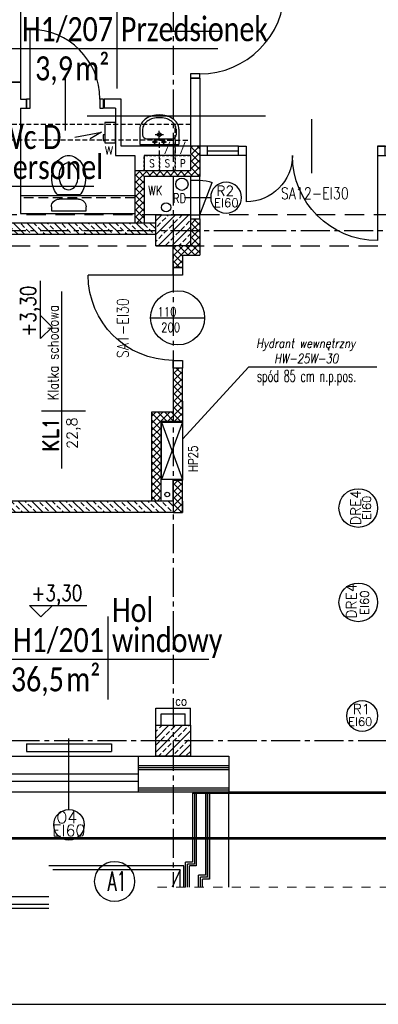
# Model space of a CAD drawing. Header units: millimetres. Extents: x 20447 to 23253, y -8211 to -4238.
# Tile 2 of 22: x 21344 to 21808, y -8146 to -6873. Entities that reach past the tile are written whole.
import ezdxf
from ezdxf.enums import TextEntityAlignment as Align

# ---------------------------------------------------------------- set-up
doc = ezdxf.new("R2010")
doc.units = ezdxf.units.MM
for name, pattern in [('CENTER2', [1.125, 0.75, -0.125, 0.125, -0.125]), ('DASHED', [0.75, 0.5, -0.25]), ('HIDDEN', [0.375, 0.25, -0.125]), ('HIDDEN2', [0.1875, 0.125, -0.0625]), ('Przerywana', [24, 12, -12])]:
    doc.linetypes.add(name, pattern=pattern)
doc.layers.add('__zakres', color=10, linetype='Continuous', lineweight=35)
doc.layers.add('ŚCIANY_STARE', color=250, linetype='Continuous', lineweight=25)
for name, color, linetype in [('_A_metki', 19, 'Continuous'), ('DACH', 7, 'Continuous'), ('DOCIEPLENIE', 8, 'Continuous'), ('DRZWIOPIS', 250, 'Continuous'), ('DYLATACJE', 1, 'Continuous'), ('GRAWITACJE', 1, 'HIDDEN2'), ('KRESKOWANIE', 250, 'Continuous'), ('ML-grzejniki', 3, 'Continuous'), ('NAZWY_POM_', 7, 'Continuous'), ('NAZWY_POM_ARCHITEKTURA', 7, 'Continuous'), ('OKNA', 250, 'Continuous'), ('OKNA_OPIS', 7, 'Continuous'), ('OPISY_ARCHITEKTURA', 7, 'Continuous'), ('OSIE', 1, 'CENTER2'), ('PODCIAGI', 251, 'DASHED'), ('s-piony c.o', 1, 'Continuous'), ('SANITARNE', 3, 'Continuous'), ('SCIANY_WEWNETRZNE', 5, 'Continuous'), ('SCIANY_ZEWNETRZNE', 5, 'Continuous'), ('SCIANY_ZEWNĘTRZNE', 5, 'Continuous'), ('SCIANY_ŻELBETOWE', 250, 'Continuous'), ('SLUPY', 250, 'Continuous'), ('SLUSARKA_PPOZ', 7, 'Continuous'), ('SLUSARKA_PPOZ_OPIS', 7, 'Continuous'), ('STOLDRZWI', 7, 'Continuous'), ('TABELKA', 7, 'Continuous'), ('TEKST', 6, 'Continuous'), ('wentylatorki', 3, 'Continuous'), ('WIDOK', 250, 'Continuous'), ('WODKAN', 3, 'Continuous'), ('ściany_p.pożar_kresk', 1, 'Continuous')]:
    doc.layers.add(name, color=color, linetype=linetype)
doc.styles.add('MM', font='calibri.ttf', dxfattribs={"width": 0.6, "height": 15})
doc.styles.add('ROMAND', font='romand', dxfattribs={"height": 20})
doc.styles.add('ROMANS', font='ROMANS.shx', dxfattribs={"width": 0.6})
doc.linetypes.add('OGRODZENIE1', pattern='A,0.25,-0.1,[133,ltypeshp.shx,S=0.1,R=0,X=-0.1,Y=0],-0.1,1', length=1.45)
doc.linetypes.add('ZIGZAG', pattern='A,0.0001,-0.2,[131,ltypeshp.shx,S=0.2,R=0,X=-0.2,Y=0],-0.4,[131,ltypeshp.shx,S=0.2,R=180,X=0.2,Y=0],-0.2', length=0.8001)
pattern_1 = [(45, (19900.4064, -14118.922), (-4.490128, 4.490128), []), (135, (19900.4064, -14118.922), (-4.490128, -4.490128), [])]
pattern_2 = [(315, (20665.042, -7897.261), (8.83883, 8.83883), []), (315, (20669.461, -7892.842), (8.83883, 8.83883), [6.25, -3.125])]
pattern_3 = [(45, (19900.4064, -14118.922), (-4.490128, 4.490128), []), (135, (19900.4064, -14118.922), (-4.490128, -4.490128), [])]

# ---------------------------------------------------------------- blocks, each defined once
blk = doc.blocks.new('umywalka_50')
for p, q in [((25.2, 0), (-25.2, 0)), ((-25.2, -20), (-25.2, 0)), ((25.2, -20), (25.2, 0)), ((-21.6, -20), (-21.6, -12.5)), ((16.6, -7.5), (-16.6, -7.5)), ((-2.2, -3.6), (-9.5, -3.6)), ((-5.8, -0.5), (-5.8, -6.5)), ((0, -7.7), (0, -17.6)), ((9.4, -3.6), (2.3, -3.6)), ((5.8, -0.5), (5.8, -6.5)), ((21.6, -20), (21.6, -12.5)), ((-5.3, -12.8), (5.4, -12.8))]:
    blk.add_line(p, q)
for centre, radius in [((-5.8, -3.6), 1.76), ((0, -12.8), 2.4), ((5.8, -3.6), 1.76)]:
    blk.add_circle(centre, radius)
for centre, radius, start, end in [((-16.6, -12.5), 5, 90, 180), ((16.6, -12.5), 5, 0, 90), ((-11.1, -20), 14.1, 180, 212.8258), ((-11.1, -20), 10.5, 180, 212.8258), ((11.1, -20), 10.5, 327.1742, 0), ((11.1, -20), 14.1, 327.1742, 0), ((-5.8, -16.6), 20.4, 212.8258, 237.2956), ((-5.8, -16.6), 16.8, 212.8258, 237.2956), ((-2.3, -11.1), 26.9, 237.2956, 255.1061), ((-2.3, -11.1), 23.3, 237.2956, 255.1061), ((0, -2.5), 35.8, 255.1061, 270), ((0, -2.5), 32.2, 255.1061, 270), ((0, -2.5), 32.2, 270, 284.8939), ((0, -2.5), 35.8, 270, 284.8939), ((2.3, -11.1), 23.3, 284.8939, 302.7044), ((2.3, -11.1), 26.9, 284.8939, 302.7044), ((5.8, -16.6), 16.8, 302.7044, 327.1742), ((5.8, -16.6), 20.4, 302.7044, 327.1742)]:
    blk.add_arc(centre, radius, start, end)
blk = doc.blocks.new('OKNO_SCIANA_1X1')
for p, q in [((0.5, 1.5), (0.5, -0.5)), ((0, 1), (1, 1)), ((0, 0.7), (1, 0.7)), ((0, 0.5), (1, 0.5)), ((0, 0), (1, 0))]:
    blk.add_line(p, q)
blk = doc.blocks.new('NR_POMIESZCZENIA')
for p, q in [((0, 33.1), (0, -38.5)), ((-92.9, 0), (193.2, 0))]:
    blk.add_line(p, q)
at = {"style": 'ROMAND', "width": 0.9}
blk.add_attdef('205', text='', height=25, dxfattribs=at).set_placement((-10.2, 5.6), align=Align.RIGHT)
at = {"style": 'ROMANS', "width": 0.8}
for tag, p, height in [('SEKRETARIAT', (17.4, 5.6), 17), ('TERAKOTA', (16.1, -24.6), 12.5), ('FARBA', (17.6, -44.3), 12.5), ('SUFIT', (18.1, -63.8), 12.5)]:
    blk.add_attdef(tag, p, '', height=height, dxfattribs=at)
at = {"style": 'ROMANS'}
blk.add_attdef('25.50', text='', height=17, rotation=0.9, dxfattribs=at).set_placement((-10.3, -24.7), align=Align.RIGHT)
blk = doc.blocks.new('KOTA_RZUT')
for p, q in [((0, 0), (-15, 15)), ((-15, 15), (59.6, 15)), ((0, 0), (15, 15))]:
    blk.add_line(p, q)
at = {"style": 'ROMANS', "width": 0.8}
blk.add_attdef('POZIOM', text='', height=20, dxfattribs=at).set_placement((20.7, 21), align=Align.CENTER)
blk = doc.blocks.new('SEDES2')
for p, q in [((-22.5, 0), (22.5, 0)), ((-22.5, -5), (-22.5, 0)), ((22.5, 0), (22.5, -5)), ((22.5, 0), (22.5, 0)), ((22.5, 0), (22.5, 0)), ((14.5, -20.4), (-14.6, -20.4)), ((12.5, -15), (-12.5, -15))]:
    blk.add_line(p, q)
for centre, radius, start, end in [((-12.5, -5), 10, 180, 270), ((12.5, -5), 10, 270, 0), ((8.2, -39.7), 29.9, 142.8917, 162.601), ((3.2, -35.9), 23.5, 138.9533, 142.8917), ((-3.3, -35.9), 23.5, 37.1083, 41.0467), ((-8.4, -39.7), 29.9, 17.399, 37.1083), ((16.2, -42.2), 38.3, 162.601, 180), ((-16.4, -42.2), 38.3, 0, 17.399), ((16.2, -42.2), 38.3, 180, 197.399), ((-16.4, -42.2), 38.3, 342.601, 360), ((8.2, -44.7), 29.9, 197.399, 217.1083), ((3.2, -48.6), 23.5, 217.1083, 241.2983), ((-3.3, -48.6), 23.5, 298.7017, 322.8917), ((-8.4, -44.7), 29.9, 322.8917, 342.601), ((-0.1, -54.5), 16.8, 241.2983, 270), ((-0.1, -54.5), 16.8, 270, 298.7017)]:
    blk.add_arc(centre, radius, start, end)
blk.add_ellipse((-0.3, -44.4), major_axis=(0.2, 17.3), ratio=0.720611)
blk = doc.blocks.new('DRZWI_D18W_110')
for p, q in [((5, 12), (5, 122)), ((60, 40.8), (60, -28.8))]:
    blk.add_line(p, q)
for points in [[(0, 0), (5, 0), (5, 12), (0, 12)], [(115, 0), (120, 0), (120, 12), (115, 12)]]:
    blk.add_lwpolyline(points, close=True)
blk.add_arc((5, 12), 110, 0, 90)
blk = doc.blocks.new('R2')
at = {"layer": 'DRZWIOPIS'}
blk.add_circle((-27.5, -34.1), 20, dxfattribs=at)
at = {"layer": 'STOLDRZWI'}
for p, q in [((-27.5, 19.8), (-27.5, -14.1)), ((-50, 12), (-50, 0)), ((-5, 0), (-47, -16.1)), ((-5, 12), (-5, 0))]:
    blk.add_line(p, q, dxfattribs=at)
blk.add_lwpolyline([(-55, 12), (0, 12), (0, 0), (-55, 0)], close=True, dxfattribs=at)
blk.add_arc((-5, 0), 45, 179.9982, 200.9717, dxfattribs=at)
at = {"style": 'ROMANS', "flags": 1}
blk.add_attdef('OPIS', (-27.5, -14.1), '', height=10, dxfattribs=at)
at = {"layer": 'DRZWIOPIS', "style": 'ROMAND'}
blk.add_attdef('SYMBOL', text='', height=13, dxfattribs=at).set_placement((-29, -33.7, -2.7), align=Align.MIDDLE)
blk = doc.blocks.new('DP110')
for p, q in [((10, 12), (10, 122)), ((65, 40.8), (65, -28.8))]:
    blk.add_line(p, q)
for points in [[(0, 0), (10, 0), (10, 12), (0, 12)], [(120, 0), (130, 0), (130, 12), (120, 12)]]:
    blk.add_lwpolyline(points, close=True)
blk.add_arc((10, 12), 110, 0, 90)
blk = doc.blocks.new('DP170')
for p, q in [((12, 180), (72, 180)), ((34.8, 95), (-34.8, 95)), ((12, 10), (122, 10))]:
    blk.add_line(p, q)
for points in [[(0, 190), (0, 180), (12, 180), (12, 190)], [(0, 0), (0, 10), (12, 10), (12, 0)]]:
    blk.add_lwpolyline(points, close=True)
for centre, radius, start, end in [((12, 180), 60, 270, 0), ((12, 10), 110, 0.0018, 90.0018)]:
    blk.add_arc(centre, radius, start, end)
blk = doc.blocks.new('A$C4D6E149D')
at = {"layer": 'wentylatorki', "linetype": 'Continuous'}
for p, q in [((16, 2), (16, 0)), ((16, 0), (24, 0)), ((24, 2), (24, 0))]:
    blk.add_line(p, q, dxfattribs=at)
blk.add_lwpolyline([(0, 2), (26.5, 2), (26.5, 16), (0, 16)], close=True, dxfattribs=at)
blk = doc.blocks.new('*U1666')
at = {"layer": '_A_metki', "color": 1}
for points in [[(50, 21.37), (50, -20)], [(-5.26, 0), (100.46, 0)]]:
    blk.add_lwpolyline(points, dxfattribs=at)
at = {"layer": '_A_metki', "insert": (46.18, -4), "char_height": 12, "width": 19.7618, "attachment_point": 3, "line_spacing_factor": 0.8, "style": 'MM'}
blk.add_mtext('{\\W0.8;m²}', dxfattribs=at)
at = {"layer": '_A_metki', "style": 'MM', "width": 0.8}
for tag, p in [('NAZWA 1', (52, 15)), ('NAZWA 2', (52, 0))]:
    blk.add_attdef(tag, text='', height=12, dxfattribs=at).set_placement(p, align=Align.BOTTOM_LEFT)
for tag, p in [('nr pom.', (48, 0)), ('POW', (24.18, -21.08))]:
    blk.add_attdef(tag, text='', height=12, dxfattribs=at).set_placement(p, align=Align.BOTTOM_RIGHT)
blk.add_attdef('POW.', text='', height=12, dxfattribs=at).set_placement((28, -4), align=Align.TOP_RIGHT)
at = {"layer": '_A_metki', "style": 'MM', "oblique": 15, "width": 0.8}
blk.add_attdef('posadzka', text='', height=12, dxfattribs=at).set_placement((52, -4), align=Align.TOP_LEFT)
blk = doc.blocks.new('SZACHT')
for p, q in [((0, 0), (0, 20)), ((0, 20), (20, 20)), ((20, 20), (20, 0)), ((20, 0), (0, 0))]:
    blk.add_line(p, q)
at = {"style": 'ROMANS', "width": 0.8}
blk.add_attdef('5', text='', height=10, dxfattribs=at).set_placement((10, 9.9), align=Align.MIDDLE)
blk = doc.blocks.new('SZACHT_SUFIT')
at = {"linetype": 'HIDDEN', "ltscale": 26.5}
for p, q in [((0, 0), (0, 20)), ((0, 20), (20, 20)), ((20, 20), (20, 0)), ((20, 0), (0, 0))]:
    blk.add_line(p, q, dxfattribs=at)
at = {"style": 'ROMANS', "width": 0.8}
blk.add_attdef('5', text='', height=10, dxfattribs=at).set_placement((10, 9.9), align=Align.MIDDLE)
blk = doc.blocks.new('DRZWI_D11W_90')
for p, q in [((5, 12), (5, 102)), ((50, 40.8), (50, -28.8))]:
    blk.add_line(p, q)
for points in [[(0, 0), (5, 0), (5, 12), (0, 12)], [(95, 0), (100, 0), (100, 12), (95, 12)]]:
    blk.add_lwpolyline(points, close=True)
blk.add_arc((5, 12), 90, 0, 90)

msp = doc.modelspace()

# ---------------------------------------------------------------- hatches: boundary and pattern name
at = {"layer": 'KRESKOWANIE'}
h = msp.add_hatch(dxfattribs=at)
h.set_pattern_fill('BRASS', color=256, scale=50, angle=45, style=0)
h.set_pattern_definition([(45, (38061.459, -8976.495), (-8.838835, 8.838835), []), (45, (38057.04, -8972.075), (-8.838835, 8.838835), [6.25, -3.125])])
h.paths.add_polyline_path([(21542.5, -7125.5), (21520, -7125.5), (21520, -7145.5), (21542.5, -7145.5)])
h.paths.add_polyline_path([(21565, -7125.5), (21542.5, -7125.5), (21542.5, -7145.5), (21565, -7145.5)])
h.paths.add_polyline_path([(21565, -7145.5), (21542.5, -7145.5), (21542.5, -7165.5), (21565, -7165.5)])
h.paths.add_polyline_path([(21542.5, -7145.5), (21520, -7145.5), (21520, -7165.5), (21542.5, -7165.5)])
h = msp.add_hatch(dxfattribs=at)
h.set_pattern_fill('BRASS', color=256, scale=50, angle=315, style=0)
h.set_pattern_definition(pattern_2)
h.paths.add_polyline_path([(21412.5, -7145.5), (21412.5, -7135.5), (21042.5, -7135.5), (21042.5, -7145.5)])
h.paths.add_polyline_path([(21520, -7145.5), (21520, -7135.5), (21412.5, -7135.5), (21412.5, -7145.5)])
h.paths.add_polyline_path([(21520, -7150.5), (21520, -7145.5), (21412.5, -7145.5), (21412.5, -7150.5)])
h.paths.add_polyline_path([(21412.5, -7150.5), (21412.5, -7145.5), (21042.5, -7145.5), (21042.5, -7150.5)])
h.paths.add_polyline_path([(21042.5, -7150.5), (21042.5, -7145.5), (20957.5, -7145.5), (20957.5, -7150.5)])
h.paths.add_polyline_path([(21042.5, -7145.5), (21042.5, -7135.5), (20957.5, -7135.5), (20957.5, -7145.5)])
h.paths.add_polyline_path([(20905, -7135.5), (20905, -7145.5), (20957.5, -7145.5), (20957.5, -7135.5)])
h.paths.add_polyline_path([(20957.5, -7150.5), (20957.5, -7145.5), (20905, -7145.5), (20905, -7150.5)])
h = msp.add_hatch(dxfattribs=at)
h.set_pattern_fill('BRASS', color=256, scale=50, angle=315, style=0)
h.set_pattern_definition(pattern_2)
h.paths.add_polyline_path([(20882.5, -7495.5), (20882.5, -7510.5), (21542.5, -7510.5), (21542.5, -7495.5)])
h = msp.add_hatch(dxfattribs=at)
h.set_pattern_fill('BRASS', color=254, scale=50, angle=45, style=0)
h.set_pattern_definition([(45, (20665.042, -7897.261), (-8.83883, 8.83883), []), (45, (20660.622, -7892.842), (-8.83883, 8.83883), [6.25, -3.125])])
h.paths.add_polyline_path([(21542.5, -7785.5), (21520, -7785.5), (21520, -7805.5), (21542.5, -7805.5)])
h.paths.add_polyline_path([(21565, -7785.5), (21542.5, -7785.5), (21542.5, -7805.5), (21565, -7805.5)])
h.paths.add_polyline_path([(21565, -7805.5), (21542.5, -7805.5), (21542.5, -7825.5), (21565, -7825.5)])
h.paths.add_polyline_path([(21542.5, -7805.5), (21520, -7805.5), (21520, -7825.5), (21542.5, -7825.5)])
at = {"layer": 'ściany_p.pożar_kresk', "ltscale": 50}
h = msp.add_hatch(dxfattribs=at)
h.set_pattern_fill('NET', color=256, scale=2, angle=45, style=0)
h.set_pattern_definition(pattern_1)
h.paths.add_polyline_path([(21577, -7048.5), (21577, -7036.5), (21565, -7036.5), (21565, -7038.5, -0.004213), (21565, -7038.6), (21565, -7048.5), (21565, -7048.5), (21565, -7058.4, -0.004213), (21565, -7058.6), (21565, -7068.5), (21555.4, -7068.5, -0.019546), (21554.6, -7068.5), (21545, -7068.5), (21542.5, -7068.5), (21542.5, -7075.5), (21565, -7075.5), (21565, -7075.5), (21577, -7075.5)])
h.paths.add_polyline_path([(21542.5, -7068.5), (21535.4, -7068.5, -0.019546), (21534.6, -7068.5), (21525, -7068.5), (21515.4, -7068.5, -0.019546), (21514.6, -7068.5), (21505, -7068.5), (21493, -7068.5), (21493, -7123.5), (21493, -7125.5), (21505, -7125.5), (21505, -7075.5), (21542.5, -7075.5)])
h.paths.add_polyline_path([(21505, -7125.5), (21493, -7125.5), (21493, -7135.5), (21505, -7135.5)])
h.paths.add_polyline_path([(21554.5, -7177.5), (21577, -7177.5), (21577, -7165.5), (21542.5, -7165.5), (21542.5, -7193.5), (21554.5, -7193.5)])
h.paths.add_polyline_path([(21577, -7145.5), (21565, -7145.5), (21565, -7165.5), (21577, -7165.5)])
h.paths.add_polyline_path([(21577, -7130.5), (21565, -7130.5), (21565, -7145.5), (21577, -7145.5)])
h = msp.add_hatch(dxfattribs=at)
h.set_pattern_fill('NET', color=256, scale=2, angle=45, style=0)
h.set_pattern_definition(pattern_1)
h.paths.add_polyline_path([(21577, -7048.5), (21577, -7036.5), (21565, -7036.5), (21565, -7038.5, -0.004213), (21565, -7038.6), (21565, -7048.5), (21565, -7048.5), (21565, -7058.4, -0.004213), (21565, -7058.6), (21565, -7068.5), (21555.4, -7068.5, -0.019546), (21554.6, -7068.5), (21545, -7068.5), (21542.5, -7068.5), (21542.5, -7075.5), (21565, -7075.5), (21565, -7075.5), (21577, -7075.5)])
h.paths.add_polyline_path([(21542.5, -7068.5), (21535.4, -7068.5, -0.019546), (21534.6, -7068.5), (21525, -7068.5), (21515.4, -7068.5, -0.019546), (21514.6, -7068.5), (21505, -7068.5), (21493, -7068.5), (21493, -7123.5), (21493, -7125.5), (21505, -7125.5), (21505, -7075.5), (21542.5, -7075.5)])
h.paths.add_polyline_path([(21505, -7125.5), (21493, -7125.5), (21493, -7135.5), (21505, -7135.5)])
h.paths.add_polyline_path([(21554.5, -7177.5), (21577, -7177.5), (21577, -7165.5), (21542.5, -7165.5), (21542.5, -7193.5), (21554.5, -7193.5)])
h.paths.add_polyline_path([(21577, -7145.5), (21565, -7145.5), (21565, -7165.5), (21577, -7165.5)])
h.paths.add_polyline_path([(21577, -7130.5), (21565, -7130.5), (21565, -7145.5), (21577, -7145.5)])
h = msp.add_hatch(dxfattribs=at)
h.set_pattern_fill('NET', color=256, scale=2, angle=45, style=0)
h.set_pattern_definition(pattern_3)
h.paths.add_polyline_path([(21577, -7048.5), (21577, -7036.5), (21565, -7036.5), (21565, -7038.5, -0.004213), (21565, -7038.6), (21565, -7048.5), (21565, -7048.5), (21565, -7058.4, -0.004213), (21565, -7058.6), (21565, -7068.5), (21555.4, -7068.5, -0.019546), (21554.6, -7068.5), (21545, -7068.5), (21542.5, -7068.5), (21542.5, -7075.5), (21565, -7075.5), (21565, -7075.5), (21577, -7075.5)])
h.paths.add_polyline_path([(21542.5, -7068.5), (21535.4, -7068.5, -0.019546), (21534.6, -7068.5), (21525, -7068.5), (21515.4, -7068.5, -0.019546), (21514.6, -7068.5), (21505, -7068.5), (21493, -7068.5), (21493, -7123.5), (21493, -7125.5), (21505, -7125.5), (21505, -7075.5), (21542.5, -7075.5)])
h.paths.add_polyline_path([(21505, -7125.5), (21493, -7125.5), (21493, -7135.5), (21505, -7135.5)])
h.paths.add_polyline_path([(21554.5, -7177.5), (21577, -7177.5), (21577, -7165.5), (21542.5, -7165.5), (21542.5, -7193.5), (21554.5, -7193.5)])
h.paths.add_polyline_path([(21577, -7145.5), (21565, -7145.5), (21565, -7165.5), (21577, -7165.5)])
h.paths.add_polyline_path([(21577, -7130.5), (21565, -7130.5), (21565, -7145.5), (21577, -7145.5)])
h = msp.add_hatch(dxfattribs=at)
h.set_pattern_fill('NET', color=256, scale=2, angle=45, style=0)
h.set_pattern_definition(pattern_1)
h.paths.add_polyline_path([(21554.5, -7323.5), (21542.5, -7323.5), (21542.5, -7380.5), (21542.5, -7392.5), (21554.5, -7392.5), (21554.5, -7366.5)])
h.paths.add_polyline_path([(21542.5, -7380.5), (21514.5, -7380.5), (21514.5, -7495.5), (21526.5, -7495.5), (21526.5, -7392.5), (21542.5, -7392.5)])
h.paths.add_polyline_path([(21554.5, -7468.5), (21542.5, -7468.5), (21542.5, -7495.5), (21542.5, -7510.5), (21554.5, -7510.5), (21554.5, -7495.5), (21554.5, -7495.5)])
h = msp.add_hatch(dxfattribs=at)
h.set_pattern_fill('NET', color=256, scale=2, angle=45, style=0)
h.set_pattern_definition(pattern_1)
h.paths.add_polyline_path([(21554.5, -7323.5), (21542.5, -7323.5), (21542.5, -7380.5), (21542.5, -7392.5), (21554.5, -7392.5), (21554.5, -7366.5)])
h.paths.add_polyline_path([(21542.5, -7380.5), (21514.5, -7380.5), (21514.5, -7495.5), (21526.5, -7495.5), (21526.5, -7392.5), (21542.5, -7392.5)])
h.paths.add_polyline_path([(21554.5, -7468.5), (21542.5, -7468.5), (21542.5, -7495.5), (21542.5, -7510.5), (21554.5, -7510.5), (21554.5, -7495.5), (21554.5, -7495.5)])
h = msp.add_hatch(dxfattribs=at)
h.set_pattern_fill('NET', color=256, scale=2, angle=45, style=0)
h.set_pattern_definition(pattern_3)
h.paths.add_polyline_path([(21554.5, -7323.5), (21542.5, -7323.5), (21542.5, -7380.5), (21542.5, -7392.5), (21554.5, -7392.5), (21554.5, -7366.5)])
h.paths.add_polyline_path([(21542.5, -7380.5), (21514.5, -7380.5), (21514.5, -7495.5), (21526.5, -7495.5), (21526.5, -7392.5), (21542.5, -7392.5)])
h.paths.add_polyline_path([(21554.5, -7468.5), (21542.5, -7468.5), (21542.5, -7495.5), (21542.5, -7510.5), (21554.5, -7510.5), (21554.5, -7495.5), (21554.5, -7495.5)])

# ---------------------------------------------------------------- linework, layer by layer
at = {"layer": '__zakres', "linetype": 'OGRODZENIE1', "lineweight": 53, "ltscale": 40}
msp.add_lwpolyline([(20698.6, -4354), (21918.7, -4344.4), (21912.5, -5443), (22388.9, -5450.1), (22388.9, -5862), (22577.5, -5862), (22577.5, -6180.2), (22433.5, -6180.2), (22433.5, -6436.3), (22810.2, -6436.3), (22810.2, -7932.1), (20698.6, -7932.1), (20698.6, -4354)], dxfattribs=at)
at = {"layer": 'DACH', "color": 9}
for p, q in [((21556.5, -7967.5), (21381.5, -7967.5)), ((21551.5, -7972.5), (21386.5, -7972.5)), ((21551.5, -7972.5), (21541.1, -7995.1)), ((21551.5, -7995.1), (21551.5, -7972.5)), ((21381.5, -8007.5), (21154, -8007.5)), ((21381.5, -8017.5), (21181.5, -8017.5)), ((21381.5, -8022.5), (21181.5, -8022.5))]:
    msp.add_line(p, q, dxfattribs=at)
at = {"layer": 'DACH', "color": 1, "linetype": 'Continuous', "ltscale": 50}
msp.add_line((21556.5, -7995.1), (21556.5, -7967.5), dxfattribs=at)
at = {"layer": 'DOCIEPLENIE'}
for p, q in [((21497.5, -7837.5), (21614.5, -7837.5)), ((21497.5, -7842.5), (21614.5, -7842.5)), ((21497.5, -7871.5), (21614.5, -7871.4)), ((21567.5, -7873.5), (21589.5, -7873.5)), ((21567.5, -7873.5), (21567.5, -7962.5)), ((21572.5, -7873.5), (21572.5, -7967.5)), ((21584.5, -7873.5), (21584.5, -7979.5)), ((21584.5, -7873.5), (21584.5, -7979.5)), ((21584.5, -7873.5), (21584.5, -7979.5)), ((21589.5, -7984.5), (21589.5, -7873.5)), ((21589.5, -7873.5), (21589.5, -7984.5)), ((21589.5, -7873.5), (21589.5, -7984.5)), ((21567.5, -7962.5), (21558.5, -7962.5)), ((21558.5, -7995.1), (21558.5, -7962.5)), ((21572.5, -7967.5), (21563.5, -7967.5)), ((21584.5, -7979.5), (21575.5, -7979.5)), ((21584.5, -7979.5), (21575.5, -7979.5)), ((21575.5, -7995.1), (21575.5, -7979.5)), ((21584.5, -7979.5), (21575.5, -7979.5)), ((21575.5, -7995.1), (21575.5, -7979.5)), ((21589.5, -7984.5), (21580.5, -7984.5)), ((21589.5, -7984.5), (21580.5, -7984.5)), ((21580.5, -7995.1), (21580.5, -7984.5)), ((21589.5, -7984.5), (21580.5, -7984.5))]:
    msp.add_line(p, q, dxfattribs=at)
at = {"layer": 'DOCIEPLENIE', "linetype": 'ZIGZAG', "ltscale": 5}
for p, q in [((21497.5, -7840), (21614.5, -7840)), ((21497.5, -7869), (21614.5, -7869)), ((21570, -7873.5), (21570, -7965)), ((21587, -7982), (21587, -7873.5)), ((21570, -7965), (21561, -7965)), ((21561, -7995.1), (21561, -7965)), ((21578, -7995.1), (21578, -7982)), ((21587, -7982), (21578, -7982))]:
    msp.add_line(p, q, dxfattribs=at)
at = {"layer": 'DRZWIOPIS'}
for centre, radius in [((21782.3, -7504.5), 25), ((21782.3, -7626.5), 25), ((21787.3, -7773.5), 20)]:
    msp.add_circle(centre, radius, dxfattribs=at)
at = {"layer": 'DYLATACJE', "linetype": 'Continuous', "ltscale": 50}
for p, q in [((21567.5, -7873.5), (21974.5, -7873.5)), ((21614.5, -7871.5), (21880, -7871.5))]:
    msp.add_line(p, q, dxfattribs=at)
at = {"layer": 'GRAWITACJE', "linetype": 'HIDDEN2', "ltscale": 50}
for p, q in [((21565, -7008.5), (21333, -7008.5)), ((21545, -7028.5), (21545, -7008.5)), ((21525, -7028.5), (21333, -7028.5))]:
    msp.add_line(p, q, dxfattribs=at)
at = {"layer": 'GRAWITACJE', "color": 3, "linetype": 'Continuous'}
for p, q in [((21415, -7024.9), (21449.8, -7018.2)), ((21449.8, -7018.2), (21435, -7027.2))]:
    msp.add_line(p, q, dxfattribs=at)
at = {"layer": 'ML-grzejniki', "ltscale": 50}
for p, q in [((21352.5, -7809.4), (21462.5, -7809.4)), ((21352.5, -7809.4), (21352.5, -7819.4)), ((21462.5, -7809.4), (21462.5, -7819.4)), ((21352.5, -7819.4), (21462.5, -7819.4))]:
    msp.add_line(p, q, dxfattribs=at)
at = {"layer": 'NAZWY_POM_ARCHITEKTURA'}
msp.add_line((21662.3, -6997.8), (21431.3, -6997.8), dxfattribs=at)
at = {"layer": 'OKNA_OPIS', "linetype": 'Continuous'}
msp.add_circle((21407.6, -7914.3), 19.8, dxfattribs=at)
at = {"layer": 'OPISY_ARCHITEKTURA', "linetype": 'Continuous'}
msp.add_line((21640.5, -7322.1), (21554.5, -7415.5), dxfattribs=at)
at = {"layer": 'OPISY_ARCHITEKTURA'}
msp.add_line((21640.5, -7322.1), (21806.1, -7322.1), dxfattribs=at)
at = {"layer": 'OPISY_ARCHITEKTURA', "linetype": 'Przerywana', "lineweight": 9}
msp.add_line((21522.3, -7995.1), (22051.7, -7995.1), dxfattribs=at)
at = {"layer": 'OSIE', "ltscale": 50}
for p, q in [((21542.5, -4319.3), (21542.5, -7995.1)), ((21542.5, -4319.3), (21542.5, -7995.1)), ((20526.5, -7145.5), (22719.5, -7145.5)), ((20526.5, -7145.5), (22719.5, -7145.5)), ((22719.5, -7805.5), (20526.5, -7805.5)), ((22719.5, -7805.5), (20526.5, -7805.5))]:
    msp.add_line(p, q, dxfattribs=at)
at = {"layer": 'PODCIAGI', "ltscale": 50}
for p, q in [((22540, -7125.5), (20900.1, -7125.5)), ((20882.5, -7165.5), (21868, -7165.5))]:
    msp.add_line(p, q, dxfattribs=at)
at = {"layer": 'SCIANY_WEWNETRZNE', "ltscale": 50}
for p, q in [((21520, -7785.5), (21520, -7763.5)), ((21520, -7763.5), (21565, -7763.5)), ((21565, -7785.5), (21565, -7763.5)), ((21527, -7770.5), (21558, -7770.5)), ((21527, -7785.5), (21527, -7770.5)), ((21558, -7785.5), (21558, -7770.5))]:
    msp.add_line(p, q, dxfattribs=at)
at = {"layer": 'SCIANY_ZEWNETRZNE'}
for p, q in [((21614.5, -7825.4), (21614.5, -7871.5)), ((21572.5, -7873.5), (21572.5, -7967.5)), ((21614.5, -7995.1), (21614.5, -7873.5)), ((21563.5, -7995.1), (21563.5, -7967.5)), ((21563.5, -7995.1), (21563.5, -7967.5)), ((21572.5, -7967.5), (21563.5, -7967.5)), ((21575.5, -7995.1), (21575.5, -7979.5)), ((21580.5, -7995.1), (21580.5, -7984.5)), ((21580.5, -7995.1), (21580.5, -7984.5))]:
    msp.add_line(p, q, dxfattribs=at)
at = {"layer": 'SCIANY_ZEWNĘTRZNE'}
for p, q in [((21497.5, -7825.5), (21614.5, -7825.4)), ((21497.5, -7871.5), (21497.5, -7825.5)), ((21497.5, -7866.5), (21614.5, -7866.5))]:
    msp.add_line(p, q, dxfattribs=at)
at = {"layer": 'SCIANY_ŻELBETOWE'}
for p, q in [((20905, -7135.5), (21520, -7135.5)), ((20905, -7150.5), (21520, -7150.5)), ((21542.5, -7495.5), (20860, -7495.5)), ((21542.5, -7495.5), (21542.5, -7510.5)), ((21542.5, -7495.5), (21542.5, -7510.5)), ((21542.5, -7495.5), (21542.5, -7510.5)), ((21542.5, -7510.5), (20860, -7510.5))]:
    msp.add_line(p, q, dxfattribs=at)
at = {"layer": 'SLUPY'}
for points in [[(21520, -7125.5), (21565, -7125.5), (21565, -7165.5), (21520, -7165.5)], [(21520, -7785.5), (21565, -7785.5), (21565, -7825.5), (21520, -7825.5)]]:
    msp.add_lwpolyline(points, close=True, dxfattribs=at)
at = {"layer": 'SLUSARKA_PPOZ', "ltscale": 50}
for p, q in [((21627, -7036.5), (21577, -7036.5)), ((21587, -7048.5), (21587, -7036.5)), ((21587, -7042.5), (21627, -7042.5)), ((21807, -7036.5), (21868, -7036.5)), ((21627, -7048.5), (21577, -7048.5)), ((21807, -7048.5), (21868, -7048.5))]:
    msp.add_line(p, q, dxfattribs=at)
at = {"layer": 'SLUSARKA_PPOZ_OPIS'}
msp.add_circle((21548.3, -7258.5), 35, dxfattribs=at)
at = {"layer": 'TABELKA', "ltscale": 25}
msp.add_line((20447, -8146.4), (23217, -8146.4), dxfattribs=at)
at = {"layer": 'TEKST'}
msp.add_circle((21466.7, -7987.5), 25.9, dxfattribs=at)
at = {"layer": 'WIDOK'}
for p, q in [((21493, -7100.5), (21345, -7100.5)), ((21554.5, -7392.5), (21554.5, -7468.5))]:
    msp.add_line(p, q, dxfattribs=at)
at = {"layer": 'WIDOK', "linetype": 'HIDDEN', "ltscale": 50}
msp.add_line((21493, -7103.5), (21345, -7103.5), dxfattribs=at)
at = {"layer": 'WODKAN', "linetype": 'Continuous'}
for p, q in [((21527.5, -7393.5), (21554.5, -7467.5)), ((21554.5, -7393.5), (21527.5, -7467.5))]:
    msp.add_line(p, q, dxfattribs=at)
msp.add_lwpolyline([(21554.5, -7393.5), (21554.5, -7467.5), (21527.5, -7467.5), (21527.5, -7393.5)], close=True, dxfattribs=at)
at = {"layer": 'WODKAN'}
for centre, radius in [((21553.8, -7085.7), 8), ((21533.4, -7115.6), 6), ((21534.9, -7487), 3)]:
    msp.add_circle(centre, radius, dxfattribs=at)
at = {"layer": 'ściany_p.pożar_kresk', "ltscale": 50}
for p, q in [((21577, -7036.5), (21564.8, -7036.5)), ((21577, -7036.5), (21564.8, -7036.5)), ((21577, -7036.5), (21564.8, -7036.5)), ((21505, -7068.5), (21493, -7068.5)), ((21505, -7068.5), (21493, -7068.5)), ((21505, -7068.5), (21493, -7068.5)), ((21493, -7123.5), (21493, -7135.5)), ((21493, -7123.5), (21493, -7135.5)), ((21493, -7123.5), (21493, -7135.5))]:
    msp.add_line(p, q, dxfattribs=at)
at = {"layer": 'ŚCIANY_STARE'}
for p, q in [((21565, -6948.5), (21565, -7036.5)), ((21565, -6948.5), (21577, -6948.5)), ((21577, -6948.5), (21577, -7048.5)), ((21333, -6953.5), (21345, -6953.5)), ((21345, -6953.5), (21345, -6975.5)), ((21345, -6975.5), (21352, -6975.5)), ((21352, -6975.5), (21352, -6987.5)), ((21453, -6975.5), (21453, -6987.5)), ((21475, -6975.5), (21453, -6975.5)), ((21475, -7036.5), (21475, -6975.5)), ((21345, -6987.5), (21345, -7123.5)), ((21345, -6987.5), (21352, -6987.5)), ((21345, -6987.5), (21352, -6987.5)), ((21468, -6987.5), (21453, -6987.5)), ((21468, -6987.5), (21468, -7048.5)), ((21493, -7036.5), (21475, -7036.5)), ((21565, -7036.5), (21493, -7036.5)), ((21468, -7048.5), (21493, -7048.5)), ((21493, -7048.5), (21493, -7123.5)), ((21565, -7048.5), (21505, -7048.5)), ((21505, -7048.5), (21505, -7068.5)), ((21565, -7048.5), (21565, -7068.5)), ((21577, -7048.5), (21577, -7075.5)), ((21565, -7068.5), (21505, -7068.5)), ((21577, -7075.5), (21505, -7075.5)), ((21505, -7075.5), (21505, -7135.5)), ((21345, -7123.5), (21493, -7123.5)), ((21577, -7130.5), (21577, -7177.5)), ((21542.5, -7193.5), (21542.5, -7165.5)), ((21554.5, -7177.5), (21577, -7177.5)), ((21554.5, -7177.5), (21554.5, -7193.5)), ((21554.5, -7177.5), (21577, -7177.5)), ((21554.5, -7193.5), (21542.5, -7193.5)), ((21554.5, -7193.5), (21542.5, -7193.5)), ((21554.5, -7323.5), (21542.5, -7323.5)), ((21554.5, -7323.5), (21542.5, -7323.5)), ((21542.5, -7323.5), (21542.5, -7380.5)), ((21554.5, -7373.5), (21554.5, -7323.5)), ((21554.5, -7366.5), (21554.5, -7392.5)), ((21514.5, -7380.5), (21514.5, -7495.5)), ((21542.5, -7380.5), (21514.5, -7380.5)), ((21526.5, -7392.5), (21526.5, -7495.5)), ((21554.5, -7392.5), (21526.5, -7392.5)), ((21542.5, -7495.5), (21542.5, -7468.5)), ((21542.5, -7468.5), (21554.5, -7468.5)), ((21554.5, -7510.5), (21554.5, -7468.5)), ((21554.5, -7495.5), (21554.5, -7510.5)), ((21554.5, -7495.5), (21554.5, -7510.5)), ((21542.5, -7510.5), (21554.5, -7510.5)), ((21542.5, -7510.5), (21554.5, -7510.5))]:
    msp.add_line(p, q, dxfattribs=at)
msp.add_lwpolyline([(21345, -6953.5), (21333, -6953.5), (21333, -6832.5), (21345, -6832.5), (21345, -6953.5)], dxfattribs=at)

# ---------------------------------------------------------------- block references
at = {"layer": '_A_metki'}
ref = msp.add_blockref('*U1666', (21340.1, -6910), dxfattribs=dict(at, xscale=2.592, yscale=2.592, zscale=2.592))
ref.add_attrib('NAZWA 2', 'Przedsionek', dxfattribs={"height": 31.104, "style": 'MM', "width": 0.8}).set_placement((21474.9, -6910), align=Align.BOTTOM_LEFT)
ref.add_attrib('nr pom.', 'H1/207', dxfattribs={"height": 31.1, "style": 'MM', "width": 0.8}).set_placement((21464.5, -6910), align=Align.BOTTOM_RIGHT)
ref.add_attrib('POW.', '3,9', dxfattribs={"height": 31.1, "style": 'MM', "width": 0.8}).set_placement((21412.7, -6920.3), align=Align.TOP_RIGHT)
ref = msp.add_blockref('*U1666', (21179.6, -7088.4), dxfattribs=dict(at, xscale=2.592, yscale=2.592, zscale=2.592))
ref.add_attrib('NAZWA 2', 'personel', dxfattribs={"height": 31.1, "style": 'MM', "width": 0.8}).set_placement((21314.4, -7088.4), align=Align.BOTTOM_LEFT)
ref.add_attrib('NAZWA 1', 'Wc D', dxfattribs={"height": 31.1, "style": 'MM', "width": 0.8}).set_placement((21314.4, -7049.5), align=Align.BOTTOM_LEFT)
ref.add_attrib('nr pom.', 'H1/208', dxfattribs={"height": 31.1, "style": 'MM', "width": 0.8}).set_placement((21304, -7088.4), align=Align.BOTTOM_RIGHT)
ref.add_attrib('POW.', '1,5', dxfattribs={"height": 31.1, "style": 'MM', "width": 0.8}).set_placement((21252.2, -7098.7), align=Align.TOP_RIGHT)
ref = msp.add_blockref('*U1666', (21328.4, -7700.2), dxfattribs=dict(at, xscale=2.592, yscale=2.592, zscale=2.592))
ref.add_attrib('NAZWA 2', 'windowy', dxfattribs={"height": 31.1, "style": 'MM', "width": 0.8}).set_placement((21463.2, -7700.2), align=Align.BOTTOM_LEFT)
ref.add_attrib('NAZWA 1', 'Hol', dxfattribs={"height": 31.1, "style": 'MM', "width": 0.8}).set_placement((21463.2, -7661.3), align=Align.BOTTOM_LEFT)
ref.add_attrib('nr pom.', 'H1/201', dxfattribs={"height": 31.1, "style": 'MM', "width": 0.8}).set_placement((21452.8, -7700.2), align=Align.BOTTOM_RIGHT)
ref.add_attrib('POW.', '36,5', dxfattribs={"height": 31.1, "style": 'MM', "width": 0.8}).set_placement((21401, -7710.6), align=Align.TOP_RIGHT)
at = {"layer": 'GRAWITACJE', "linetype": 'Continuous'}
for name, p, values in [('SZACHT_SUFIT', (21525, -7048.5), {'5': '/'}), ('SZACHT_SUFIT', (21545, -7048.5), {'5': '/'}), ('SZACHT', (21505, -7068.5), {'5': 'S'}), ('SZACHT', (21525, -7068.5), {'5': 'S'}), ('SZACHT', (21545, -7068.5), {'5': 'P'})]:
    msp.add_blockref(name, p, dxfattribs=at).add_auto_attribs(values)
at = {"layer": 'NAZWY_POM_', "rotation": 90}
msp.add_blockref('KOTA_RZUT', (21385.8, -7270.4), dxfattribs=at).add_auto_attribs({'POZIOM': '+3,30'})
at = {"layer": 'NAZWY_POM_'}
msp.add_blockref('KOTA_RZUT', (21371.3, -7645.4), dxfattribs=at).add_auto_attribs({'POZIOM': '+3,30'})
at = {"layer": 'NAZWY_POM_ARCHITEKTURA', "xscale": 0.8000000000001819, "yscale": 0.8000000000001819, "zscale": 0.8000000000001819, "rotation": 90}
msp.add_blockref('NR_POMIESZCZENIA', (21398.3, -7379), dxfattribs=at).add_auto_attribs({'205': 'KL1', '25.50': '22,8', 'SEKRETARIAT': 'Klatka schodowa'})
at = {"layer": 'OKNA', "xscale": 180, "yscale": -45.98806570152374, "zscale": 180}
msp.add_blockref('OKNO_SCIANA_1X1', (21317.5, -7825.5), dxfattribs=at)
at = {"layer": 'SANITARNE', "rotation": 179.9999999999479}
msp.add_blockref('umywalka_50', (21524.6, -7034.4), dxfattribs=at)
at = {"layer": 'SANITARNE', "xscale": -1, "rotation": 180}
msp.add_blockref('SEDES2', (21407.3, -7119.9), dxfattribs=at)
at = {"layer": 'SLUSARKA_PPOZ', "ltscale": 50, "xscale": -1, "rotation": 90.00333555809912}
msp.add_blockref('DP170', (21817, -7036.5), dxfattribs=at)
at = {"layer": 'SLUSARKA_PPOZ', "xscale": -1, "rotation": 89.99999999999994}
msp.add_blockref('DP110', (21554.5, -7193.5), dxfattribs=at)
at = {"layer": 'STOLDRZWI', "rotation": 270}
msp.add_blockref('DRZWI_D18W_110', (21565, -6828), dxfattribs=at)
at = {"layer": 'STOLDRZWI'}
msp.add_blockref('DRZWI_D11W_90', (21352.5, -6987.5), dxfattribs=at)
at = {"layer": 'STOLDRZWI', "ltscale": 50}
ref = msp.add_blockref('R2', (21577, -7130.5), dxfattribs=dict(at, xscale=-1, rotation=89.99999999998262))
ref.add_attrib('SYMBOL', 'R2', dxfattribs={"layer": 'DRZWIOPIS', "height": 13, "style": 'ROMAND'}).set_placement((21610, -7094.4, -2.7), align=Align.MIDDLE)
at = {"layer": 'wentylatorki', "linetype": 'Continuous', "rotation": 270}
msp.add_blockref('A$C4D6E149D', (21452, -7005.7), dxfattribs=at)
msp.add_blockref('A$C4D6E149D', (21452, -7005.7), dxfattribs=at)

# ---------------------------------------------------------------- texts
at = {"layer": 'DRZWIOPIS', "style": 'ROMAND'}
for p in [(21595.6, -7115.2), (21769, -7786.3)]:
    msp.add_text('EI60', height=11, dxfattribs=at).set_placement(p)
for p in [(21798.7, -7520), (21795.9, -7642.8)]:
    msp.add_text('EI60', height=11, rotation=90, dxfattribs=at).set_placement(p)
for p in [(21778.9, -7504), (21773.3, -7624.8)]:
    msp.add_attdef('DRE4', text='', height=13, rotation=90, dxfattribs=at).set_placement(p, align=Align.MIDDLE_CENTER)
msp.add_attdef('R1', text='', height=13, dxfattribs=at).set_placement((21786.5, -7764.7), align=Align.MIDDLE_CENTER)
at = {"layer": 'OKNA_OPIS', "linetype": 'Continuous', "style": 'ROMAND'}
for s, p in [('O4', (21391.3, -7912.2)), ('EI60', (21385.8, -7929.1))]:
    msp.add_text(s, height=15, dxfattribs=at).set_placement(p)
at = {"layer": 'OPISY_ARCHITEKTURA', "style": 'ROMANS', "oblique": 10, "width": 0.8}
for s, p in [('Hydrant wewnętrzny', (21650, -7291.4)), ('HW-25W-30', (21673.3, -7311.1))]:
    msp.add_text(s, height=12, dxfattribs=at).set_placement(p, align=Align.MIDDLE_LEFT)
at = {"layer": 'OPISY_ARCHITEKTURA', "ltscale": 50, "style": 'ROMANS', "width": 0.6}
msp.add_text('spód 85 cm n.p.pos.', height=15, dxfattribs=at).set_placement((21651.1, -7341.2))
at = {"layer": 's-piony c.o', "ltscale": 50, "style": 'ROMANS', "width": 0.8}
msp.add_text('co', height=12, dxfattribs=at).set_placement((21545.2, -7760))
msp.add_text('co', height=12, dxfattribs=at).set_placement((21545.2, -7760))
msp.add_text('co', height=12, dxfattribs=at).set_placement((21545.2, -7760))
at = {"layer": 'SLUSARKA_PPOZ_OPIS', "ltscale": 50, "width": 0.8}
for s, height, style, p in [('SA12-EI30', 15, 'ROMAND', (21682, -7097.4)), ('110', 12, 'ROMANS', (21522.2, -7250.6)), ('200', 12, 'ROMANS', (21526.9, -7270.9))]:
    msp.add_text(s, height=height, dxfattribs=dict(at, style=style)).set_placement(p, align=Align.MIDDLE_LEFT)
at = {"layer": 'SLUSARKA_PPOZ_OPIS', "ltscale": 50, "style": 'ROMAND', "width": 0.8}
msp.add_text('SA1-EI30', height=15, rotation=90, dxfattribs=at).set_placement((21477.3, -7310.7), align=Align.MIDDLE_LEFT)
at = {"layer": 'TEKST', "style": 'ROMANS', "width": 0.6}
msp.add_text('A1', height=25, dxfattribs=at).set_placement((21457.7, -7999.7))
at = {"layer": 'wentylatorki', "style": 'ROMANS', "width": 0.9}
msp.add_text('w', height=15, dxfattribs=at).set_placement((21453, -7039.6), align=Align.MIDDLE_LEFT)
msp.add_text('w', height=15, dxfattribs=at).set_placement((21453, -7039.6), align=Align.MIDDLE_LEFT)
at = {"layer": 'WODKAN', "linetype": 'Continuous', "style": 'ROMANS', "width": 0.8}
for s, p in [('WK', (21510.1, -7099.7)), ('RD', (21542.2, -7109.9))]:
    msp.add_text(s, height=12, dxfattribs=at).set_placement(p)
msp.add_text('HP25', height=12, rotation=90, dxfattribs=at).set_placement((21574.3, -7457.9))

doc.saveas('drawing.dxf')
